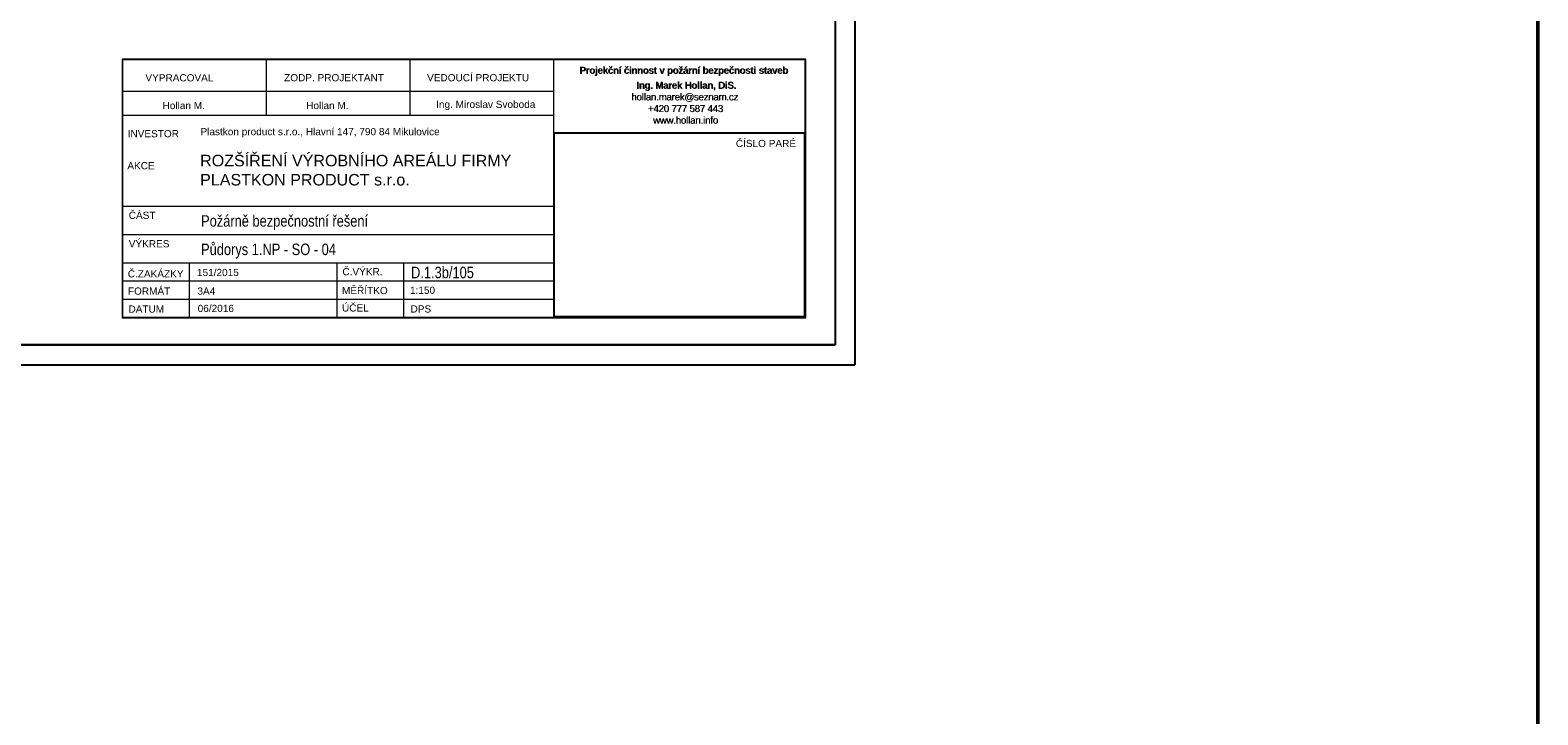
# Model space of a CAD drawing. Header units: millimetres. Extents: x 2886542 to 7567581, y -792623 to 134766.
# Tile 215 of 256: x 4783919 to 4840605, y -388021 to -362280. Entities that reach past the tile are written whole.
import ezdxf

# ---------------------------------------------------------------- set-up
doc = ezdxf.new("R2010")
doc.units = ezdxf.units.MM
doc.layers.add('LEGENDA', color=30, linetype='Continuous')
doc.layers.add('požárničina', color=10, linetype='Continuous')
doc.layers.add('Text obecně', color=7, linetype='Continuous', lineweight=25)
doc.styles.add('ARIAL', font='arial.ttf')

msp = doc.modelspace()

# ---------------------------------------------------------------- linework, layer by layer
at = {"layer": 'LEGENDA', "color": 7, "lineweight": 9}
for p, q in [((4787375.3, -363365.1), (4787375.3, -373097.2)), ((4813078.6, -363365.1), (4787375.3, -363365.1)), ((4813051.6, -363392.1), (4787402.3, -363392.1)), ((4787402.3, -373070.2), (4787402.3, -363392.1)), ((4792802.1, -365490.9), (4792802.1, -363392.1)), ((4798202, -365490.9), (4798202, -363392.1)), ((4803601.9, -373070.2), (4803601.9, -363392.1)), ((4813051.6, -373070.2), (4813051.6, -363392.1)), ((4813078.6, -373097.2), (4813078.6, -363365.1)), ((4803601.9, -364587.7), (4787402.3, -364587.7)), ((4803601.9, -365490.9), (4787402.3, -365490.9)), ((4803601.9, -366129.2), (4813051.6, -366129.2)), ((4789901.9, -371045.2), (4789901.9, -373070.2)), ((4795452.7, -371045.2), (4795452.7, -373067.6)), ((4797952.3, -371045.2), (4797952.3, -373067.6)), ((4787402.3, -372395.2), (4795452.7, -372395.2)), ((4795452.7, -372392.6), (4803601.9, -372392.6)), ((4800452, -372392.6), (4800501.4, -372392.6)), ((4787375.3, -373097.2), (4813078.6, -373097.2)), ((4787402.3, -373070.2), (4813051.6, -373070.2))]:
    msp.add_line(p, q, dxfattribs=at)
for points in [[(4803601.9, -366129.2), (4813051.6, -366129.2), (4813051.6, -373070.2), (4803601.9, -373070.2)], [(4803631.9, -366159.2), (4813021.6, -366159.2), (4813021.6, -373040.2), (4803631.9, -373040.2)]]:
    msp.add_lwpolyline(points, close=True, dxfattribs=at)
at = {"layer": 'požárničina', "color": 1, "linetype": 'Continuous', "lineweight": 50}
msp.add_lwpolyline([(4713539, -230814.6), (4840604.9, -230814.6), (4840604.9, -448099.3), (4713539, -448099.3)], close=True, dxfattribs=at)
at = {"layer": 'Text obecně'}
for p, q in [((4814929.4, -330115.8), (4814929.4, -374864.8)), ((4814179.4, -330865.8), (4814179.4, -374114.8)), ((4814179.4, -330865.8), (4814179.4, -374114.8)), ((4814179.4, -330865.8), (4814179.4, -374114.8)), ((4783430.1, -374114.8), (4814179.4, -374114.8)), ((4814179.4, -374114.8), (4783430.1, -374114.8)), ((4783430.1, -374114.8), (4814179.4, -374114.8)), ((4783430.1, -374114.8), (4814179.4, -374114.8)), ((4784180.1, -374114.8), (4814179.4, -374114.8)), ((4783430.1, -374864.8), (4814929.4, -374864.8))]:
    msp.add_line(p, q, dxfattribs=at)
at = {"layer": 'Text obecně', "lineweight": 9}
for p, q in [((4803601.9, -368907.3), (4787402.3, -368907.3)), ((4803601.9, -369976.3), (4787402.3, -369976.3)), ((4803601.9, -371045.2), (4787361.8, -371045.2)), ((4803601.9, -371720.2), (4787402.3, -371720.2))]:
    msp.add_line(p, q, dxfattribs=at)

# ---------------------------------------------------------------- texts
at = {"layer": 'LEGENDA', "color": 7, "lineweight": 9, "style": 'ARIAL'}
for s, height, p in [('VEDOUCÍ PROJEKTU', 269.993, (4798842.4, -364201.9)), ('VYPRACOVAL', 269.99, (4788252, -364205.5)), ('ZODP. PROJEKTANT', 269.993, (4793468.6, -364201.9)), ('Hollan M.', 269.99, (4788896.9, -365248.1)), ('Hollan M.', 269.99, (4794296.7, -365248.1)), ('Ing. Miroslav Svoboda', 269.993, (4799182, -365204.9)), ('INVESTOR', 269.99, (4787585.6, -366306.5)), ('ČÍSLO PARÉ', 269.99, (4810451.1, -366674.7)), ('AKCE', 269.99, (4787572.9, -367511.4)), ('ČÁST', 269.99, (4787626, -369375.8)), ('VÝKRES', 269.99, (4787626, -370444.8)), ('Č.ZAKÁZKY', 269.99, (4787589.6, -371576.4)), ('151/2015', 269.99, (4790191.1, -371524.6)), ('Č.VÝKR.', 269.99, (4795658.7, -371495.2)), ('MĚŘÍTKO', 269.99, (4795643.8, -372203.2)), ('FORMÁT', 269.99, (4787595.3, -372223.5)), ('3A4', 269.99, (4790207.1, -372225.1)), ('1:150', 269.99, (4798199.7, -372193.8)), ('DATUM', 269.99, (4787616.6, -372900.3)), ('06/2016', 269.99, (4790216.9, -372876.4)), ('ÚČEL', 269.99, (4795643.8, -372858.6)), ('DPS', 269.99, (4798220.6, -372896.3))]:
    msp.add_text(s, height=height, dxfattribs=at).set_placement(p)
at = {"layer": 'LEGENDA', "color": 7, "lineweight": 9, "style": 'ARIAL', "width": 0.8}
for s, height, p in [('Požárně bezpečnostní řešení', 431.989, (4790345.4, -369667.8)), ('Půdorys 1.NP - SO - 04', 431.989, (4790345.4, -370736.7)), ('D.1.3b/105', 431.99, (4798241.1, -371606.8))]:
    msp.add_text(s, height=height, dxfattribs=at).set_placement(p)
at = {"layer": 'LEGENDA', "color": 7, "lineweight": 9, "attachment_point": 1, "style": 'ARIAL'}
for s, insert, char_height, width in [('{\\fArial|b1|i0|c238|p34;\\W5.2075;\\T0.95;  \\W1;Projekční činnost v požární bezpečnosti staveb\\P\\H0.28571x;\\W9.6431;                   \\W1;\\P\\H3.5x;\\W8.1186;    \\W1;Ing. Marek Hollan, DiS.\\P\\fArial|b0|i0|c238|p34;\\W7.6382;    \\W1;hollan.marek@seznam.cz\\P\\W9.2554;    \\W1;+420 777 587 443\\P\\W9.7463;    \\W1;www.hollan.info}', (4803561.6, -363656), 262.493, 9748), ('{\\fArial|b0|i0|c238|p34;\\C0;Plastkon product s.r.o., Hlavní 147, 790 84 Mikulovice}', (4790322.1, -365960.4, 12667.9), 269.993, 18615.936), ('{\\fArial|b0|i0|c238|p34;ROZŠÍŘENÍ VÝROBNÍHO AREÁLU FIRMY\\PPLASTKON PRODUCT s.r.o.\\H1.0808x; }', (4790310.1, -366967.5), 431.989, 20330.645)]:
    msp.add_mtext(s, dxfattribs=dict(at, insert=insert, char_height=char_height, width=width))
at = {"layer": 'LEGENDA', "color": 252, "lineweight": 9, "insert": (4803576.7, -363661.5), "char_height": 262.493, "width": 9748, "attachment_point": 1, "style": 'ARIAL'}
msp.add_mtext('{\\fArial|b1|i0|c238|p34;\\W5.2075;\\T0.95;  \\W1;Projekční činnost v požární bezpečnosti staveb\\P\\H0.28571x;\\W9.6431;                   \\W1;\\P\\H3.5x;\\W8.1186;    \\W1;Ing. Marek Hollan, DiS.\\P\\fArial|b0|i0|c238|p34;\\W7.6382;    \\W1;hollan.marek@seznam.cz\\P\\W9.2554;    \\W1;+420 777 587 443\\P\\W9.7463;    \\W1;www.hollan.info}', dxfattribs=at)

doc.saveas('drawing.dxf')
